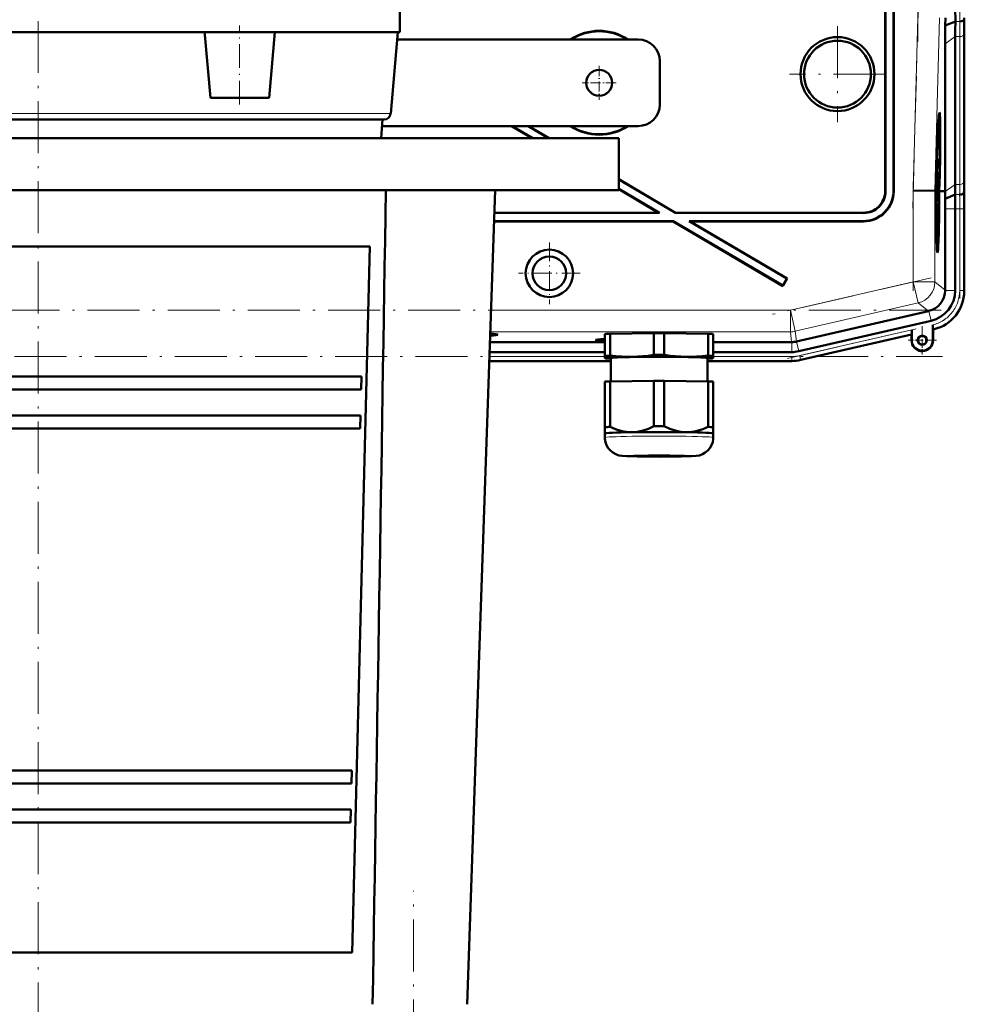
# Model space of a CAD drawing. Extents: x -1976 to 2357, y -1746 to 636.
# Tile 53 of 55: x 1832 to 2050, y 97 to 325. Entities that reach past the tile are written whole.
import ezdxf

# ---------------------------------------------------------------- set-up
doc = ezdxf.new("R2010")
doc.units = 0
doc.linetypes.add('DASHDOT', pattern=[18.5, 12, -3, 0.5, -3])

msp = doc.modelspace()

# ---------------------------------------------------------------- linework, layer by layer
at = {"color": 7, "linetype": 'DASHDOT', "lineweight": 18}
for p, q in [((1836.29, -20.45), (1836.29, 618.43)), ((2039.35, 319.82), (2039.35, 385.69)), ((2049.01, 385.71), (2049.01, 324.31)), ((2038.2, 281.3), (2039.46, 329.52)), ((2020.79, 323.39), (2020.79, 301.19)), ((2031.89, 312.29), (2009.69, 312.29)), ((2038.3, 262.22), (2038.3, 287.49)), ((2049.01, 283.03), (2049.01, 260.46)), ((2042.42, 265.28), (2005.82, 256.83)), ((2044.69, 257.78), (1627.7, 257.78)), ((2009.25, 246.63), (2040.55, 253.86)), ((1627.35, 247.07), (2045.03, 247.07)), ((1922.91, -190.93), (1922.91, 123.71))]:
    msp.add_line(p, q, dxfattribs=at)
at = {"color": 7, "lineweight": 50}
for p, q in [((2031.79, 374.29), (2031.79, 285.29)), ((2031.86, 374.36), (2031.86, 285.22)), ((2033.72, 285.35), (2033.72, 374.36)), ((2033.79, 285.28), (2033.79, 374.29)), ((1919.79, 321.99), (1919.79, 326.99)), ((2045.66, 323.49), (2045.69, 325.29)), ((2045.66, 323.49), (2048.01, 324.46)), ((1874.71, 321.99), (1797.87, 321.99)), ((1874.74, 321.36), (1874.69, 321.99)), ((1874.71, 321.99), (1890.9, 321.99)), ((1876.02, 306.79), (1874.74, 321.36)), ((1889.57, 306.79), (1890.9, 321.99)), ((1919.79, 321.99), (1890.9, 321.99)), ((1917.65, 303.16), (1919.3, 321.99)), ((2047.98, 286.8), (2047.98, 320.95)), ((2050.04, 288.22), (2050.04, 322.36)), ((2050.04, 288.22), (2050.04, 322.36)), ((1974.79, 320.29), (1919.15, 320.29)), ((2045.63, 285.29), (2045.63, 319.28)), ((1979.79, 315.29), (1979.79, 305.29)), ((1876.02, 306.79), (1889.57, 306.79)), ((1756.54, 301.79), (1916.15, 301.79)), ((1915.42, 297.49), (1915.79, 301.79)), ((1915.66, 300.29), (1974.79, 300.29)), ((1945.55, 300.29), (1950.3, 297.49)), ((1945.69, 300.29), (1950.44, 297.49)), ((1949.35, 300.29), (1954.1, 297.49)), ((1949.49, 300.29), (1954.24, 297.49)), ((2044.31, 301.65), (2044.11, 301.71)), ((1702.29, 297.49), (1836.29, 297.49)), ((1915.42, 297.49), (1766.85, 297.49)), ((1836.29, 297.49), (1970.29, 297.49)), ((1970.29, 297.49), (1970.29, 285.49)), ((2043.81, 293.41), (2043.79, 293.41)), ((2043.82, 293.35), (2043.79, 293.35)), ((2043.81, 293.41), (2043.8, 293.61)), ((2043.83, 294.2), (2043.82, 293.35)), ((2043.74, 291.55), (2043.71, 291.55)), ((2043.74, 291.47), (2043.71, 291.48)), ((2043.75, 291.42), (2043.71, 291.42)), ((2043.74, 291.47), (2043.74, 291.55)), ((2043.75, 291.42), (2043.74, 291.47)), ((2043.75, 292.24), (2043.76, 292.58)), ((2043.75, 292.38), (2043.75, 292.24)), ((2043.76, 291.74), (2043.75, 291.42)), ((2043.79, 291.71), (2043.76, 291.71)), ((2043.77, 290.98), (2043.79, 291.71)), ((2043.78, 288.76), (2043.63, 288.76)), ((2043.69, 289.85), (2043.67, 289.85)), ((2043.69, 290.26), (2043.68, 290.26)), ((2043.72, 290.54), (2043.69, 290.54)), ((2043.69, 290.26), (2043.69, 290.49)), ((2043.77, 290.49), (2043.69, 290.49)), ((2043.69, 290.26), (2043.78, 289.17)), ((2043.69, 289.85), (2043.69, 290.26)), ((2043.78, 288.76), (2043.69, 289.85)), ((2043.69, 288.51), (2043.69, 288.76)), ((2043.73, 291.03), (2043.72, 290.54)), ((2043.77, 290.98), (2043.72, 290.98)), ((2043.77, 290.49), (2043.77, 290.98)), ((2043.78, 289.17), (2043.78, 288.76)), ((1970.29, 288.02), (1983.4, 280.29)), ((1970.29, 287.94), (1983.38, 280.22)), ((2043.49, 286.77), (2043.46, 285.32)), ((2043.54, 286.77), (2043.49, 286.77)), ((2043.49, 286.77), (2043.54, 286.77)), ((2043.5, 285.32), (2043.54, 286.77)), ((2043.52, 287.79), (2043.56, 287.79)), ((2043.56, 287.79), (2043.52, 287.79)), ((2043.59, 287.28), (2043.55, 285.32)), ((2043.66, 286.49), (2043.57, 286.49)), ((2043.68, 288.32), (2043.62, 288.32)), ((2043.74, 288.51), (2043.63, 288.52)), ((2043.66, 286.49), (2043.68, 288.32)), ((2043.71, 286.09), (2043.66, 286.49)), ((2043.69, 288.32), (2043.68, 286.89)), ((2043.68, 288.32), (2043.69, 288.32)), ((2043.7, 287.38), (2043.68, 287.38)), ((2043.68, 286.89), (2043.7, 286.7)), ((2043.76, 287.24), (2043.71, 287.25)), ((2043.71, 286.59), (2043.71, 286.09)), ((2043.73, 286.54), (2043.71, 286.54)), ((2043.73, 286.54), (2043.76, 287.24)), ((2043.73, 286.04), (2043.73, 286.54)), ((2044.21, 285.31), (2044.26, 287.28)), ((2044.31, 287.27), (2044.25, 285.31)), ((2044.3, 285.31), (2044.35, 287.27)), ((1702.29, 285.49), (1836.29, 285.49)), ((1836.29, 285.49), (1970.29, 285.49)), ((1935.29, 97.49), (1941.79, 285.49)), ((1970.29, 285.78), (1979.72, 280.22)), ((1970.29, 285.7), (1979.46, 280.29)), ((2038.3, 285.39), (2043.3, 285.32)), ((2043.3, 285.32), (2043.46, 285.32)), ((2043.55, 285.32), (2043.5, 285.32)), ((2043.74, 285.5), (2043.55, 285.5)), ((2043.68, 285.45), (2043.55, 285.45)), ((2043.64, 284.27), (2043.55, 284.27)), ((2043.71, 286.09), (2043.56, 286.1)), ((2043.73, 286.04), (2043.56, 286.05)), ((2043.72, 283.62), (2043.74, 285.5)), ((2043.75, 285.5), (2043.73, 282.98)), ((2043.74, 285.5), (2043.75, 285.5)), ((2044.25, 285.31), (2044.21, 285.31)), ((2044.3, 285.3), (2044.67, 285.3)), ((2044.67, 285.3), (2045.63, 285.29)), ((2045.63, 285.15), (2045.63, 285.29)), ((2045.67, 283.51), (2047.96, 284.46)), ((2049.98, 284.86), (2050.02, 285.29)), ((2043.66, 283.03), (2043.56, 283.03)), ((2043.73, 282.98), (2043.56, 282.98)), ((2043.62, 282.44), (2043.57, 282.44)), ((2043.62, 282.44), (2043.72, 282.44)), ((2043.62, 281.63), (2043.62, 282.44)), ((2043.7, 283.92), (2043.65, 283.92)), ((2043.66, 283.53), (2043.66, 283.03)), ((2043.72, 283.03), (2043.66, 283.03)), ((2043.72, 282.44), (2043.72, 281.9)), ((1979.46, 280.29), (1941.61, 280.29)), ((1979.72, 280.22), (1941.61, 280.22)), ((1979.72, 280.22), (1979.46, 280.29)), ((1983.38, 280.22), (1983.4, 280.29)), ((2026.86, 280.22), (1983.38, 280.22)), ((2026.79, 280.29), (1983.4, 280.29)), ((2043.62, 281.63), (2043.58, 281.63)), ((2043.69, 280.59), (2043.59, 280.59)), ((2043.61, 279.65), (2043.68, 280.41)), ((2043.71, 280.3), (2043.61, 279.31)), ((2043.68, 280.78), (2043.62, 281.63)), ((2043.63, 281.9), (2043.71, 280.87)), ((2043.72, 281.9), (2043.63, 281.9)), ((2043.69, 280.59), (2043.68, 280.78)), ((2043.68, 280.41), (2043.69, 280.59)), ((2043.71, 280.87), (2043.71, 280.3)), ((2045.68, 262.43), (2045.68, 281.15)), ((2047.98, 262.34), (2047.98, 281.15)), ((2050.04, 262.14), (2050.04, 281.15)), ((2050.04, 262.34), (2050.04, 281.15)), ((1941.54, 278.36), (1982.87, 278.36)), ((1941.54, 278.29), (1982.86, 278.29)), ((1982.86, 278.29), (1982.87, 278.36)), ((1982.86, 278.29), (2008.17, 263.36)), ((1982.87, 278.36), (2008.15, 263.45)), ((1986.79, 278.29), (1986.54, 278.36)), ((1986.54, 278.36), (2026.73, 278.36)), ((1986.54, 278.36), (2009.09, 265.06)), ((1986.79, 278.29), (2026.8, 278.29)), ((1986.79, 278.29), (2009.19, 265.08)), ((2043.61, 279.28), (2043.7, 279.28)), ((2043.69, 278.74), (2043.63, 278.74)), ((2043.7, 279.28), (2043.69, 278.74)), ((2043.88, 272.85), (2043.69, 272.8)), ((1759.73, 272.49), (1912.86, 272.49)), ((1908.77, 109.49), (1912.86, 272.49)), ((2009.09, 265.06), (2008.15, 263.45)), ((2009.19, 265.08), (2008.17, 263.36)), ((2009.09, 265.06), (2009.19, 265.08)), ((2008.15, 263.45), (2008.17, 263.36)), ((2045.68, 262.43), (2045.68, 262.34)), ((2041.8, 257.56), (2011.33, 250.53)), ((2041.89, 257.58), (2041.8, 257.56)), ((2011.84, 248.29), (2042.41, 255.34)), ((1968.3, 252.33), (1978.42, 252.48)), ((1978.42, 247.43), (1978.42, 252.48)), ((1980.8, 252.48), (1990.92, 252.33)), ((1980.8, 247.43), (1980.8, 252.48)), ((2037.94, 253.26), (2037.94, 250.83)), ((2042.8, 254.38), (2042.81, 254)), ((2042.8, 250.83), (2042.8, 254.38)), ((2042.81, 254), (2042.81, 253.67)), ((2042.84, 253.36), (2042.87, 253.33)), ((2042.87, 253.33), (2043.07, 253.38)), ((2042.87, 253.33), (2043.07, 253.38)), ((2042.87, 253.33), (2042.87, 250.83)), ((2042.87, 250.83), (2042.87, 253.33)), ((1940.58, 250.4), (1967.11, 250.4)), ((1967.11, 247.22), (1967.11, 252.27)), ((1968.3, 247.28), (1968.3, 252.33)), ((1990.92, 247.28), (1990.92, 252.33)), ((1992.11, 247.22), (1992.11, 252.27)), ((1992.11, 250.4), (2010.21, 250.4)), ((2012.3, 246.28), (2037.87, 252.18)), ((2012.3, 246.28), (2037.87, 252.18)), ((2037.87, 252.18), (2037.91, 252.22)), ((2037.87, 250.83), (2037.87, 252.18)), ((1940.5, 248.1), (1967.11, 248.1)), ((1992.11, 248.1), (2010.22, 248.1)), ((1940.43, 246.04), (1968.46, 246.04)), ((1940.43, 246.04), (1968.46, 246.04)), ((1967.11, 247.22), (1967.11, 246.72)), ((1967.11, 246.72), (1967.11, 246.71)), ((1967.17, 246.69), (1967.11, 246.71)), ((1968.46, 241.33), (1968.46, 246.72)), ((1990.76, 246.72), (1990.76, 241.33)), ((2010.22, 246.04), (1990.76, 246.04)), ((1990.76, 246.04), (2010.22, 246.04)), ((1992.05, 246.69), (1992.11, 246.71)), ((1992.11, 246.72), (1992.11, 247.22)), ((1992.11, 246.71), (1992.11, 246.72)), ((1761.68, 242.49), (1910.9, 242.49)), ((1910.83, 239.49), (1910.9, 242.49)), ((1967.11, 241.28), (1967.11, 230.77)), ((1968.3, 241.33), (1978.42, 241.49)), ((1968.3, 241.33), (1968.3, 230.83)), ((1978.42, 241.49), (1978.42, 230.98)), ((1980.8, 241.49), (1990.92, 241.33)), ((1980.8, 241.49), (1980.8, 230.98)), ((1990.92, 241.33), (1990.92, 230.83)), ((1992.11, 241.28), (1992.11, 230.77)), ((1761.75, 239.49), (1910.83, 239.49)), ((1761.9, 233.49), (1910.68, 233.49)), ((1910.61, 230.49), (1910.68, 233.49)), ((1761.97, 230.49), (1910.61, 230.49)), ((1967.11, 230.77), (1967.11, 229.32)), ((1992.11, 229.32), (1992.11, 230.77)), ((1967.11, 228.37), (1967.11, 229.32)), ((1992.11, 229.32), (1992.11, 228.37)), ((1992.11, 229.32), (1992.11, 229.32)), ((1992.11, 229.31), (1992.11, 229.32)), ((1763.91, 151.49), (1908.68, 151.49)), ((1908.6, 148.49), (1908.68, 151.49)), ((1763.98, 148.49), (1908.6, 148.49)), ((1764.13, 142.49), (1908.46, 142.49)), ((1908.38, 139.49), (1908.46, 142.49)), ((1764.2, 139.49), (1908.38, 139.49)), ((1763.82, 109.49), (1908.77, 109.49))]:
    msp.add_line(p, q, dxfattribs=at)
at = {"color": 7, "lineweight": 18}
for p, q in [((2038.3, 285.39), (2039.35, 325.37)), ((2043.3, 285.32), (2044.35, 325.31)), ((2048.01, 324.46), (2049.03, 324.46)), ((2045.63, 319.28), (2047.98, 320.95)), ((2047.98, 320.95), (2049.01, 320.95)), ((2049.01, 286.8), (2049.01, 320.95)), ((2050.01, 287.49), (2050.01, 321.63)), ((1917.65, 303.16), (1764.89, 303.16)), ((2045.63, 285.15), (2047.98, 286.8)), ((2047.98, 286.8), (2049.01, 286.8)), ((2031.79, 285.29), (2031.86, 285.22)), ((2033.72, 285.35), (2033.79, 285.28)), ((2038.3, 264.33), (2038.3, 285.39)), ((2043.3, 264.33), (2043.3, 285.32)), ((2047.96, 284.46), (2048.99, 284.46)), ((2050.06, 285.29), (2050.02, 285.29)), ((2026.79, 280.29), (2026.86, 280.22)), ((2045.68, 281.15), (2047.98, 281.15)), ((2047.98, 281.15), (2049.01, 281.15)), ((2049.01, 281.15), (2050.01, 281.15)), ((2049.01, 262.34), (2049.01, 281.15)), ((2050.01, 281.15), (2050.04, 281.15)), ((2050.01, 281.15), (2050.01, 262.34)), ((2026.8, 278.29), (2026.73, 278.36)), ((2009.94, 257.78), (2038.3, 264.33)), ((2043.3, 264.33), (2038.3, 264.33)), ((2038.3, 264.33), (2039.43, 259.46)), ((2043.3, 264.33), (2045.68, 262.43)), ((2045.68, 262.34), (2047.98, 262.34)), ((2050.01, 262.34), (2049.01, 262.34)), ((2050.01, 262.34), (2050.04, 262.34)), ((2039.43, 259.46), (2011.06, 252.91)), ((2041.8, 257.56), (2039.43, 259.46)), ((1940.83, 257.78), (2009.94, 257.78)), ((2009.94, 257.78), (2011.06, 252.91)), ((2009.94, 257.78), (2009.94, 252.78)), ((2041.89, 257.58), (2042.41, 255.34)), ((2009.94, 252.78), (1940.66, 252.78)), ((2010.21, 250.4), (2009.94, 252.78)), ((2011.06, 252.91), (2011.33, 250.53)), ((2012.07, 247.28), (2037.94, 253.26)), ((2042.84, 253.36), (2042.87, 253.37)), ((2042.87, 253.37), (2042.87, 253.33)), ((2010.22, 250.4), (2010.22, 248.1)), ((2011.32, 250.53), (2011.84, 248.29)), ((2012.29, 246.31), (2037.91, 252.22)), ((2037.94, 250.83), (2037.87, 250.83)), ((2042.8, 250.83), (2042.87, 250.83)), ((1940.43, 246.07), (1968.46, 246.07)), ((1940.46, 247.07), (1967.11, 247.07)), ((1990.76, 246.07), (2010.22, 246.07)), ((1992.11, 247.07), (2010.22, 247.07)), ((2010.22, 246.07), (2010.22, 247.07)), ((2010.22, 246.07), (2010.22, 246.04)), ((2012.29, 246.31), (2012.07, 247.28)), ((2012.29, 246.31), (2012.3, 246.28))]:
    msp.add_line(p, q, dxfattribs=at)
at = {"color": 7, "linetype": 'DASHDOT', "lineweight": 18, "ltscale": 0.456}
msp.add_line((1882.79, 305.27), (1882.79, 323.51), dxfattribs=at)
at = {"color": 7, "linetype": 'DASHDOT', "lineweight": 18, "ltscale": 0.195001}
for p, q in [((1965.79, 314.19), (1965.79, 306.39)), ((1969.69, 310.29), (1961.89, 310.29))]:
    msp.add_line(p, q, dxfattribs=at)
at = {"color": 7, "linetype": 'DASHDOT', "lineweight": 18, "ltscale": 0.355368}
for p, q in [((1954.28, 273.4), (1954.28, 259.18)), ((1961.39, 266.29), (1947.17, 266.29))]:
    msp.add_line(p, q, dxfattribs=at)
at = {"color": 7, "linetype": 'DASHDOT', "lineweight": 18, "ltscale": 0.1625}
for p, q in [((2040.37, 254.08), (2040.37, 247.58)), ((2043.62, 250.83), (2037.12, 250.83))]:
    msp.add_line(p, q, dxfattribs=at)
at = {"color": 7, "linetype": 'DASHDOT', "lineweight": 18, "ltscale": 0.157961}
msp.add_line((2040.37, 253.99), (2040.37, 247.67), dxfattribs=at)
at = {"color": 7, "linetype": 'DASHDOT', "lineweight": 18, "ltscale": 0.157959}
msp.add_line((2043.53, 250.83), (2037.21, 250.83), dxfattribs=at)
at = {"color": 7, "lineweight": 50}
for points in [[(2043.78, 292.47), (2043.78, 292.45), (2043.76, 292.22), (2043.76, 291.74)], [(2043.77, 292.85), (2043.78, 292.94), (2043.79, 292.96)], [(2043.81, 291.69), (2043.78, 290.63), (2043.77, 290.49)], [(2043.79, 291.71), (2043.79, 292.4), (2043.79, 292.45), (2043.78, 292.47)], [(2043.79, 292.96), (2043.79, 292.91), (2043.8, 292.75), (2043.81, 291.69)], [(2043.7, 287.38), (2043.73, 288.42), (2043.73, 288.49), (2043.74, 288.51)], [(2043.74, 288.02), (2043.73, 287.91), (2043.71, 287.25)], [(2043.77, 287.24), (2043.74, 286.18), (2043.73, 286.04)], [(2043.74, 288.51), (2043.76, 288.4), (2043.76, 288.22)], [(2043.76, 287.24), (2043.75, 287.91), (2043.74, 288.02)], [(2043.64, 284.27), (2043.66, 285.23), (2043.67, 285.41), (2043.68, 285.45)], [(2043.66, 283.03), (2043.64, 283.54), (2043.64, 284.27)], [(2043.67, 284.96), (2043.66, 284.84), (2043.65, 284.26)], [(2043.65, 284.26), (2043.65, 283.59), (2043.66, 283.54), (2043.66, 283.53)], [(2043.7, 283.92), (2043.68, 284.88), (2043.68, 284.94), (2043.67, 284.96)], [(2043.68, 285.45), (2043.69, 285.27), (2043.71, 284.38)], [(2042.81, 253.67), (2042.83, 253.38), (2042.84, 253.36), (2042.84, 253.36)], [(1973.36, 247.01), (1972.18, 247.01), (1971, 247.05), (1969.66, 247.14), (1968.3, 247.28)], [(1978.42, 247.43), (1977.14, 247.26), (1975.87, 247.13), (1974.62, 247.05), (1973.36, 247.01)], [(1985.86, 247.01), (1984.6, 247.05), (1983.35, 247.13), (1982.08, 247.26), (1980.8, 247.43)], [(1990.92, 247.28), (1989.56, 247.14), (1988.22, 247.05), (1987.04, 247.01), (1985.86, 247.01)], [(1973.36, 229.6), (1972.74, 229.62), (1972.11, 229.67), (1971.46, 229.77), (1970.81, 229.91), (1969.56, 230.3), (1968.3, 230.83)], [(1978.42, 230.98), (1977.17, 230.41), (1975.91, 229.98), (1975.26, 229.82), (1974.6, 229.71), (1973.98, 229.63), (1973.36, 229.6)], [(1985.86, 229.6), (1985.24, 229.63), (1984.62, 229.71), (1983.97, 229.82), (1983.31, 229.98), (1982.06, 230.41), (1980.8, 230.98)], [(1990.92, 230.83), (1989.67, 230.3), (1988.41, 229.91), (1987.76, 229.77), (1987.11, 229.67), (1986.49, 229.62), (1985.86, 229.6)], [(1979.61, 223.91), (1974.54, 223.96), (1972.14, 224.03), (1971.06, 224.11), (1970.3, 224.25), (1969.61, 224.5), (1968.94, 224.88), (1968.36, 225.36), (1967.87, 225.95), (1967.49, 226.61), (1967.24, 227.32), (1967.12, 228.07), (1967.11, 228.37)], [(1979.61, 223.91), (1984.69, 223.96), (1987.08, 224.03), (1988.16, 224.11), (1988.92, 224.25), (1989.62, 224.5), (1990.28, 224.88), (1990.86, 225.36), (1991.35, 225.95), (1991.73, 226.61), (1991.98, 227.32), (1992.1, 228.07), (1992.11, 228.37)]]:
    msp.add_lwpolyline(points, dxfattribs=at)
for centre, radius in [((2020.79, 312.29), 8.54), ((2020.79, 312.29), 7.72), ((1965.79, 310.29), 3), ((1954.28, 266.29), 5.47), ((1954.28, 266.29), 3.88), ((2040.37, 250.83), 1.07), ((2040.37, 250.83), 1)]:
    msp.add_circle(centre, radius, dxfattribs=at)
for centre, radius, start, end in [((2468.05, 329.33), 420.07, 179.9858, 180.6638), ((2257.4, 322.11), 207.36, 179.1212, 179.9305), ((2347.02, 318.93), 301.39, 179.1332, 179.9321), ((2298.49, 320.65), 250.51, 179.1277, 179.9315), ((1965.79, 310.29), 12, 56.4427, 123.5573), ((1965.79, 310.29), 11.9, 57.2111, 122.7889), ((1974.79, 315.29), 5, 0, 90), ((1974.79, 305.29), 5, 270, 360), ((1916.15, 303.29), 1.5, 270, 355), ((1965.79, 310.29), 12, 236.4427, 303.5573), ((1965.79, 310.29), 11.9, 237.2111, 302.7889), ((2044.25, 301.59), 0.0805, 4.8393, 48.6176), ((2043.94, 293.4), 0.129, 175.8658, 199.2161), ((2046.59, 291.27), 2.88, 179.1341, 184.6358), ((2016.76, 291.83), 26.99, 359.3998, 0.6122), ((2048.66, 290.92), 4.95, 179.4351, 184.4451), ((2077.07, 287.07), 33.37, 179.4676, 180.647), ((2061.67, 286.99), 17.96, 179.1828, 181.286), ((2013.2, 287.64), 30.57, 359.2603, 1.093), ((1878.68, 287), 169.29, 359.1397, 359.9326), ((1837.39, 288.47), 212.65, 359.1437, 359.9328), ((2257.26, 288.47), 207.22, 180.0687, 180.8785), ((-296111.31, 5035.06), 298065.69, 359.050831, 359.0869741), ((2026.73, 285.35), 6.99, 269.9843, 0.0157), ((2026.8, 285.28), 5, 269.9843, 0.0157), ((2026.8, 285.28), 6.99, 269.9842, 0.0158), ((2026.87, 285.21), 5, 269.9843, 0.0157), ((2101.98, 284.88), 58.27, 180.4885, 181.2422), ((1930.86, 282.16), 114.81, 0.6735, 1.491), ((1763.58, 281.21), 284.4, 359.9866, 0.6543), ((1692.71, 281.23), 357.33, 359.9869, 0.6511), ((2397.63, 281.23), 347.59, 179.3315, 180.0144), ((2065.64, 283.95), 21.94, 180.0813, 182.4019), ((2043.85, 283.02), 0.129, 175.8658, 199.2161), ((1845.29, 281.2), 200.39, 359.9856, 0.6607), ((2040.68, 262.44), 5, 284.0551, 358.9536), ((2040.79, 262.34), 7.18, 282.9912, 0.0087), ((2041.05, 262.14), 8.99, 282.9916, 0.0084), ((2040.37, 250.83), 2.5, 180, 0), ((2040.37, 250.83), 2.43, 180, 360), ((2040.37, 250.83), 2.5, 218.7594, 0), ((2040.37, 250.83), 1, 38.8023, 269.957), ((2010.22, 255.29), 7.19, 270.0004, 282.9993), ((2010.22, 255.29), 9.25, 270.0004, 282.9992), ((2010.22, 255.29), 9.25, 270.0004, 282.9992)]:
    msp.add_arc(centre, radius, start, end, dxfattribs=at)
at = {"color": 7, "lineweight": 18}
for centre, radius, start, end in [((2467.81, 329.33), 418.8, 179.9856, 180.6657), ((2298.92, 320.64), 249.92, 179.1254, 179.9311), ((2279.1, 321.35), 229.1, 179.1224, 179.9306), ((1879.02, 287), 169.99, 359.143, 359.9328), ((1859.09, 287.71), 190.91, 359.1448, 359.9328), ((1763.38, 281.21), 285.63, 359.9869, 0.6516), ((1729.18, 281.22), 320.83, 359.987, 0.6502), ((2040.79, 262.34), 9.21, 282.9951, 0.005), ((2040.83, 262.34), 8.17, 341.479, 0.0467), ((2040.86, 262.31), 8.13, 322.0259, 341.626), ((2040.84, 262.29), 8.15, 302.6137, 322.2041), ((2040.81, 262.32), 8.18, 284.1355, 302.7235), ((2009.94, 257.78), 5, 270, 283), ((2010.22, 255.27), 8.2, 269.9878, 283.0122), ((2010.22, 255.29), 9.21, 270.0004, 282.9992)]:
    msp.add_arc(centre, radius, start, end, dxfattribs=at)
at = {"color": 7, "lineweight": 50}
for centre, major_axis, ratio, start_param, end_param in [((2049.03, 324.87), (1, 0), 0.414255, 4.715234, 6.251119), ((2043.93, 287.3), (0.42, 16.16), 0.026173, 0.002609, 1.541551), ((2043.93, 287.3), (0.42, 16.16), 0.026173, 4.711319, 6.285795), ((2043.93, 287.21), (-0.38, -14.44), 0.026173, 3.134978, 4.673197), ((2043.93, 287.21), (-0.38, -14.44), 0.026173, 1.576165, 3.056296), ((2043.93, 287.3), (0.33, 12.78), 0.026173, 0.002734, 1.572781), ((2043.93, 287.3), (0.33, 12.78), 0.026173, 4.711319, 6.283528), ((2043.88, 287.27), (0, -16.16), 0.026176, 4.833214, 6.28068), ((2043.88, 287.31), (0, 14.46), 0.026176, 1.709149, 3.149459), ((2043.88, 287.27), (0, -12.78), 0.026176, 4.865698, 6.280665), ((2043.41, 287.28), (-0.09, -10.11), 0.026177, 1.394496, 1.448849), ((2043.88, 287.27), (0, -16.16), 0.026176, 6.28068, 7.732162), ((2043.88, 287.31), (0, 14.46), 0.026176, 3.149459, 4.573351), ((2043.88, 287.27), (0, -12.78), 0.026176, 6.280665, 7.699987), ((2043.89, 287.28), (-0.14, -16.16), 0.026177, 1.448448, 1.448756), ((2048.98, 284.87), (1, 0), 0.414215, 4.715229, 6.251119), ((2043.41, 287.28), (-0.09, -10.11), 0.026177, 1.072075, 1.132318), ((1979.61, 252.12), (13.8, 0), 0.026177, 1.484737, 1.656856), ((2037.91, 253.25), (0, 1.03), 0.034024, 3.184364, 4.720253), ((1922.21, 252.12), (-20.18, 0), 0.026177, 2.721125, 3.143867), ((1922.21, 252.12), (-20.18, 0), 0.026177, 3.143867, 3.560258), ((1975.2, 250.92), (10.3, 0), 0.026177, 2.47459, 3.1393), ((1975.2, 250.92), (10.3, 0), 0.026177, 3.1393, 3.808595), ((1979.61, 252.12), (13.8, 0), 0.026177, 2.531934, 2.704054), ((1979.61, 252.12), (13.8, 0), 0.026177, 0.437539, 0.609658), ((2010.21, 255.4), (4.97, 0.57), 0.999653, 4.598982, 4.601547), ((2010.21, 255.4), (-4.97, -0.57), 0.999653, 1.459955, 1.684204), ((1979.61, 247.07), (-13.8, 0), 0.026177, 5.673527, 5.845646), ((1979.61, 246.72), (12.5, 0), 0.026177, 6.185296, 9.424778), ((1979.61, 246.72), (12.5, 0), 0.026177, 3.141593, 3.239482), ((1979.61, 246.72), (12.5, 0), 0.026177, 3.239482, 3.610643), ((1979.61, 246.72), (11.15, 0), 0.026177, 0, 3.141593), ((1979.61, 247.07), (-13.8, 0), 0.026177, 4.626329, 4.798449), ((1979.61, 246.72), (12.5, 0), 0.026177, 5.814135, 6.185296), ((1979.61, 247.07), (-13.8, 0), 0.026177, 3.579132, 3.751251), ((1979.61, 241.13), (13.8, 0), 0.026177, 2.531934, 2.704054), ((1979.61, 241.13), (13.8, 0), 0.026177, 1.484737, 1.656856), ((1979.61, 241.13), (13.8, 0), 0.026177, 0.437539, 0.609658), ((1979.61, 230.62), (-13.8, 0), 0.026177, 5.673527, 5.845646), ((1979.61, 229.32), (12.5, 0), 0.026177, 0, 3.141593), ((1979.61, 230.62), (-13.8, 0), 0.026177, 4.626329, 4.798449), ((1979.61, 230.62), (-13.8, 0), 0.026177, 3.579132, 3.751251), ((1979.61, 224.13), (3.5, 0), 0.026177, 0, 3.141593), ((1979.61, 224.13), (3.5, 0), 0.026177, 3.141593, 6.283185)]:
    msp.add_ellipse(centre, major_axis=major_axis, ratio=ratio, start_param=start_param, end_param=end_param, dxfattribs=at)
at = {"color": 7, "lineweight": 18}
for centre, major_axis, ratio, start_param, end_param in [((2049.01, 321.65), (1, 0), 0.707107, 4.712389, 6.248279), ((2049.01, 287.51), (1, 0), 0.707107, 4.712389, 6.248279), ((2038.3, 264.33), (3.11, 3.91), 0.999441, 4.04071, 5.384068), ((1979.61, 228.37), (12.5, 0), 0.026177, 1.047198, 3.141593), ((1979.61, 228.37), (12.5, 0), 0.026177, 0, 1.047198), ((1979.61, 224.13), (8.26, 0), 0.026177, 1.570796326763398, 7.853981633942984)]:
    msp.add_ellipse(centre, major_axis=major_axis, ratio=ratio, start_param=start_param, end_param=end_param, dxfattribs=at)

doc.saveas('drawing.dxf')
